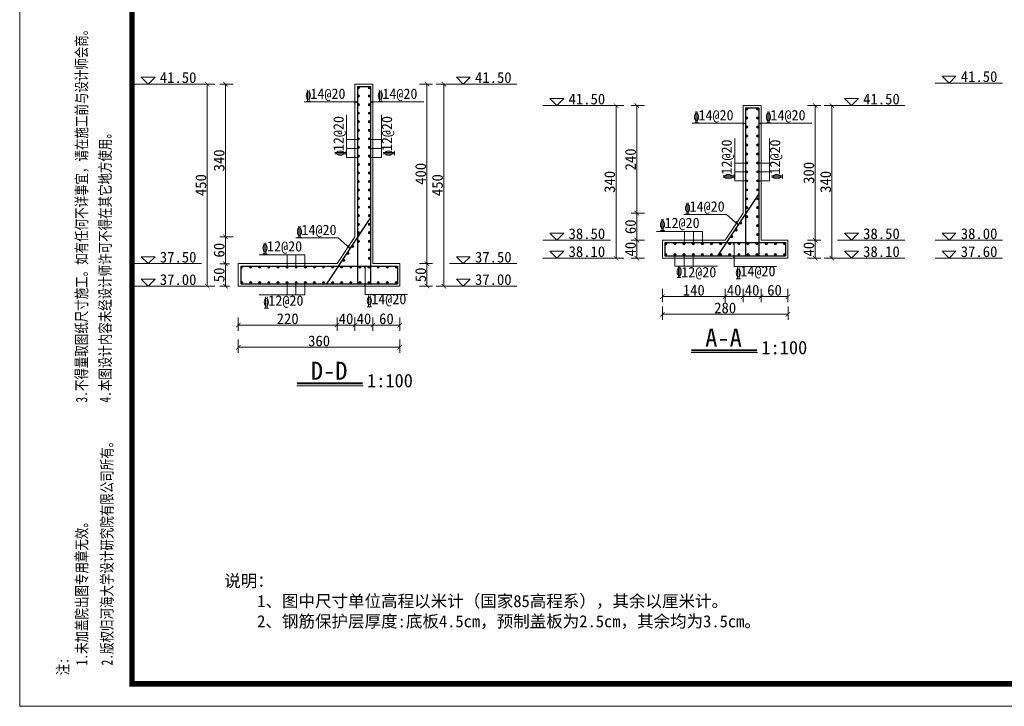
# Model space of a CAD drawing. Extents: x -13074 to 1448651, y 3648755 to 8081248.
# Tile 116 of 173: x 561680 to 561899, y 3858485 to 3858638. Entities that reach past the tile are written whole.
import ezdxf

# ---------------------------------------------------------------- set-up
doc = ezdxf.new("R2010")
doc.units = 0
doc.header["$PDMODE"] = 32
doc.header["$PDSIZE"] = 0.2
doc.layers.get('0').update_dxf_attribs({"linetype": 'CONTINUOUS'})
doc.layers.get('Defpoints').update_dxf_attribs({"linetype": 'CONTINUOUS'})
for name, color, linetype, lineweight in [('0.09标注线', 3, 'CONTINUOUS', 9), ('0.13填充', 8, 'CONTINUOUS', 9), ('0.30粗线', 7, 'CONTINUOUS', 30), ('0.30红', 1, 'CONTINUOUS', 30), ('SHEET', 1, 'CONTINUOUS', 15), ('文字', 7, 'CONTINUOUS', 15), ('新建路', 7, 'CONTINUOUS', 40)]:
    doc.layers.add(name, color=color, linetype=linetype, lineweight=lineweight)
doc.layers.add('DIM', color=3, linetype='CONTINUOUS')
doc.styles.add('-仿宋_GB2312', font='FangSong_GB2312.ttf')
doc.styles.add('CHX-1', font='tssdeng.shx', dxfattribs={"width": 0.7, "height": 300, "bigfont": 'atssdchn.shx'})
doc.styles.add('FHZ', font='FangSong_GB2312.ttf', dxfattribs={"width": 0.707, "height": 300})
doc.dimstyles.new('zzzz STANDARD', dxfattribs={"dimtxt": 2.3, "dimasz": 1, "dimexe": 1.25, "dimexo": 1.5, "dimgap": 0.2, "dimtad": 1, "dimdec": 0, "dimlfac": 10, "dimzin": 0, "dimdsep": 46, "dimtxsty": '-仿宋_GB2312', "dimblk": 'ARCHTICK', "dimcen": 0.09, "dimadec": 0, "dimazin": 0, "dimtfac": 1, "dimtdec": 0, "dimtix": 1, "dimtmove": 2, "dimatfit": 3, "dimfxl": 1.7, "dimfxlon": 1, "dimtolj": 1, "dimtzin": 0, "dimlwd": 9, "dimlwe": 9, "dimarcsym": 0})

# ---------------------------------------------------------------- blocks, each defined once
blk = doc.blocks.new('_ARCHTICK')
at = {"color": 0, "linetype": 'ByBlock', "const_width": 0.15}
blk.add_lwpolyline([(-0.5, -0.5), (0.5, 0.5)], dxfattribs=at)
blk = doc.blocks.new('*D2644')
at = {"layer": 'Defpoints', "color": 0, "linetype": 'Continuous', "lineweight": 13}
for p in [(561844.96, 3858619.3), (561850.96, 3858585.3), (561860.75, 3858585.3)]:
    blk.add_point(p, dxfattribs=at)
at = {"layer": '新建路', "color": 0, "linetype": 'Continuous', "lineweight": 9}
for p, q in [((561859.05, 3858619.3), (561862, 3858619.3)), ((561860.75, 3858619.3), (561860.75, 3858585.3)), ((561859.05, 3858585.3), (561862, 3858585.3))]:
    blk.add_line(p, q, dxfattribs=at)
for p, rotation in [((561860.75, 3858619.3), 90), ((561860.75, 3858585.3), 270)]:
    blk.add_blockref('_ARCHTICK', p, dxfattribs=dict(at, rotation=rotation))
at = {"layer": '新建路', "color": 0, "linetype": 'Continuous', "lineweight": 13, "insert": (561859.35, 3858602.3), "char_height": 2.4, "attachment_point": 5, "rotation": 90, "style": '-仿宋_GB2312'}
blk.add_mtext('\\A1;340', dxfattribs=at)
blk = doc.blocks.new('*D2648')
at = {"layer": 'Defpoints', "color": 0, "linetype": 'Continuous', "lineweight": 13}
for p in [(561844.96, 3858619.3), (561812.64, 3858585.3), (561822.96, 3858585.3)]:
    blk.add_point(p, dxfattribs=at)
at = {"layer": '新建路', "color": 0, "linetype": 'Continuous', "lineweight": 9}
for p, q in [((561814.34, 3858619.3), (561811.39, 3858619.3)), ((561812.64, 3858619.3), (561812.64, 3858585.3)), ((561814.34, 3858585.3), (561811.39, 3858585.3))]:
    blk.add_line(p, q, dxfattribs=at)
for p, rotation in [((561812.64, 3858619.3), 90), ((561812.64, 3858585.3), 270)]:
    blk.add_blockref('_ARCHTICK', p, dxfattribs=dict(at, rotation=rotation))
at = {"layer": '新建路', "color": 0, "linetype": 'Continuous', "lineweight": 13, "insert": (561811.24, 3858602.3), "char_height": 2.4, "attachment_point": 5, "rotation": 90, "style": '-仿宋_GB2312'}
blk.add_mtext('\\A1;340', dxfattribs=at)
blk = doc.blocks.new('*D2653')
at = {"layer": 'Defpoints', "color": 0, "linetype": 'Continuous', "lineweight": 13}
for p in [(561822.96, 3858585.3), (561850.96, 3858585.3), (561822.96, 3858572.81)]:
    blk.add_point(p, dxfattribs=at)
at = {"layer": '新建路', "color": 0, "linetype": 'Continuous', "lineweight": 9}
for p, q in [((561822.96, 3858574.51), (561822.96, 3858571.56)), ((561850.96, 3858574.51), (561850.96, 3858571.56)), ((561850.96, 3858572.81), (561822.96, 3858572.81))]:
    blk.add_line(p, q, dxfattribs=at)
at = {"layer": '新建路', "color": 0, "linetype": 'Continuous', "lineweight": 9, "rotation": 180}
blk.add_blockref('_ARCHTICK', (561822.96, 3858572.81), dxfattribs=at)
at = {"layer": '新建路', "color": 0, "linetype": 'Continuous', "lineweight": 9}
blk.add_blockref('_ARCHTICK', (561850.96, 3858572.81), dxfattribs=at)
at = {"layer": '新建路', "color": 0, "linetype": 'Continuous', "lineweight": 13, "insert": (561836.96, 3858574.21), "char_height": 2.4, "attachment_point": 5, "style": '-仿宋_GB2312'}
blk.add_mtext('\\A1;280', dxfattribs=at)
blk = doc.blocks.new('*D2670')
at = {"layer": 'Defpoints', "color": 0, "linetype": 'Continuous', "lineweight": 13}
for p in [(561758.47, 3858624.08), (561764.47, 3858579.08), (561774.26, 3858579.08)]:
    blk.add_point(p, dxfattribs=at)
at = {"layer": '新建路', "color": 0, "linetype": 'Continuous', "lineweight": 9}
for p, q in [((561772.56, 3858624.08), (561775.51, 3858624.08)), ((561774.26, 3858624.08), (561774.26, 3858579.08)), ((561772.56, 3858579.08), (561775.51, 3858579.08))]:
    blk.add_line(p, q, dxfattribs=at)
for p, rotation in [((561774.26, 3858624.08), 90), ((561774.26, 3858579.08), 270)]:
    blk.add_blockref('_ARCHTICK', p, dxfattribs=dict(at, rotation=rotation))
at = {"layer": '新建路', "color": 0, "linetype": 'Continuous', "lineweight": 13, "insert": (561772.86, 3858601.58), "char_height": 2.4, "attachment_point": 5, "rotation": 90, "style": '-仿宋_GB2312'}
blk.add_mtext('\\A1;450', dxfattribs=at)
blk = doc.blocks.new('*D2675')
at = {"layer": 'Defpoints', "color": 0, "linetype": 'Continuous', "lineweight": 13}
for p in [(561728.47, 3858579.08), (561764.47, 3858579.39), (561728.47, 3858565.46)]:
    blk.add_point(p, dxfattribs=at)
at = {"layer": '新建路', "color": 0, "linetype": 'Continuous', "lineweight": 9}
for p, q in [((561728.47, 3858567.16), (561728.47, 3858564.21)), ((561764.47, 3858565.46), (561728.47, 3858565.46)), ((561764.47, 3858567.16), (561764.47, 3858564.21))]:
    blk.add_line(p, q, dxfattribs=at)
at = {"layer": '新建路', "color": 0, "linetype": 'Continuous', "lineweight": 9, "rotation": 180}
blk.add_blockref('_ARCHTICK', (561728.47, 3858565.46), dxfattribs=at)
at = {"layer": '新建路', "color": 0, "linetype": 'Continuous', "lineweight": 9}
blk.add_blockref('_ARCHTICK', (561764.47, 3858565.46), dxfattribs=at)
at = {"layer": '新建路', "color": 0, "linetype": 'Continuous', "lineweight": 13, "insert": (561746.47, 3858566.86), "char_height": 2.4, "attachment_point": 5, "style": '-仿宋_GB2312'}
blk.add_mtext('\\A1;360', dxfattribs=at)
blk = doc.blocks.new('*D3049')
at = {"layer": 'Defpoints', "color": 0, "linetype": 'Continuous', "lineweight": 13}
for p in [(561725.6, 3858584.08), (561728.47, 3858584.08), (561728.47, 3858579.08)]:
    blk.add_point(p, dxfattribs=at)
at = {"layer": '新建路', "color": 0, "linetype": 'Continuous', "lineweight": 9}
for p, q in [((561726.47, 3858584.08), (561724.35, 3858584.08)), ((561725.6, 3858579.08), (561725.6, 3858584.08)), ((561726.47, 3858579.08), (561724.35, 3858579.08))]:
    blk.add_line(p, q, dxfattribs=at)
for p, rotation in [((561725.6, 3858584.08), 90), ((561725.6, 3858579.08), 270)]:
    blk.add_blockref('_ARCHTICK', p, dxfattribs=dict(at, rotation=rotation))
at = {"layer": '新建路', "color": 0, "linetype": 'Continuous', "lineweight": 13, "insert": (561724.2, 3858581.58), "char_height": 2.4, "attachment_point": 5, "rotation": 90, "style": '-仿宋_GB2312'}
blk.add_mtext('\\A1;50', dxfattribs=at)
blk = doc.blocks.new('*D3050')
at = {"layer": 'Defpoints', "color": 0, "linetype": 'Continuous', "lineweight": 13}
for p in [(561725.6, 3858590.08), (561754.47, 3858590.08), (561728.47, 3858584.08)]:
    blk.add_point(p, dxfattribs=at)
at = {"layer": '新建路', "color": 0, "linetype": 'Continuous', "lineweight": 9}
for p, q in [((561727.3, 3858590.08), (561724.35, 3858590.08)), ((561725.6, 3858584.08), (561725.6, 3858590.08)), ((561726.47, 3858584.08), (561724.35, 3858584.08))]:
    blk.add_line(p, q, dxfattribs=at)
for p, rotation in [((561725.6, 3858590.08), 90), ((561725.6, 3858584.08), 270)]:
    blk.add_blockref('_ARCHTICK', p, dxfattribs=dict(at, rotation=rotation))
at = {"layer": '新建路', "color": 0, "linetype": 'Continuous', "lineweight": 13, "insert": (561724.2, 3858587.08), "char_height": 2.4, "attachment_point": 5, "rotation": 90, "style": '-仿宋_GB2312'}
blk.add_mtext('\\A1;60', dxfattribs=at)
blk = doc.blocks.new('*D3052')
at = {"layer": 'Defpoints', "color": 0, "linetype": 'Continuous', "lineweight": 13}
for p in [(561754.47, 3858624.08), (561721.55, 3858579.08), (561728.47, 3858579.08)]:
    blk.add_point(p, dxfattribs=at)
at = {"layer": '新建路', "color": 0, "linetype": 'Continuous', "lineweight": 9}
for p, q in [((561723.25, 3858624.08), (561720.3, 3858624.08)), ((561721.55, 3858624.08), (561721.55, 3858579.08)), ((561723.25, 3858579.08), (561720.3, 3858579.08))]:
    blk.add_line(p, q, dxfattribs=at)
for p, rotation in [((561721.55, 3858624.08), 90), ((561721.55, 3858579.08), 270)]:
    blk.add_blockref('_ARCHTICK', p, dxfattribs=dict(at, rotation=rotation))
at = {"layer": '新建路', "color": 0, "linetype": 'Continuous', "lineweight": 13, "insert": (561720.15, 3858601.58), "char_height": 2.4, "attachment_point": 5, "rotation": 90, "style": '-仿宋_GB2312'}
blk.add_mtext('\\A1;450', dxfattribs=at)

msp = doc.modelspace()

# ---------------------------------------------------------------- hatches: boundary and pattern name
at = {"layer": '0.13填充', "ltscale": 0.005}
for points in [[(561755.497, 3858623.31, -1), (561754.997, 3858623.31, -1)], [(561757.442, 3858623.31, 1), (561757.942, 3858623.31, 1)], [(561755.497, 3858621.407, -1), (561754.997, 3858621.407, -1)], [(561757.442, 3858621.407, 1), (561757.942, 3858621.407, 1)], [(561755.497, 3858619.504, -1), (561754.997, 3858619.504, -1)], [(561755.497, 3858617.602, -1), (561754.997, 3858617.602, -1)], [(561757.442, 3858619.504, 1), (561757.942, 3858619.504, 1)], [(561757.442, 3858617.602, 1), (561757.942, 3858617.602, 1)], [(561841.984, 3858618.532, -1), (561841.484, 3858618.532, -1)], [(561843.929, 3858618.532, 1), (561844.429, 3858618.532, 1)], [(561755.497, 3858615.699, -1), (561754.997, 3858615.699, -1)], [(561757.442, 3858615.699, 1), (561757.942, 3858615.699, 1)], [(561841.984, 3858616.532, -1), (561841.484, 3858616.532, -1)], [(561843.929, 3858616.532, 1), (561844.429, 3858616.532, 1)], [(561755.497, 3858613.796, -1), (561754.997, 3858613.796, -1)], [(561757.442, 3858613.796, 1), (561757.942, 3858613.796, 1)], [(561841.984, 3858614.531, -1), (561841.484, 3858614.531, -1)], [(561843.929, 3858614.531, 1), (561844.429, 3858614.531, 1)], [(561755.497, 3858611.893, -1), (561754.997, 3858611.893, -1)], [(561757.442, 3858611.893, 1), (561757.942, 3858611.893, 1)], [(561841.984, 3858612.531, -1), (561841.484, 3858612.531, -1)], [(561843.929, 3858612.531, 1), (561844.429, 3858612.531, 1)], [(561755.497, 3858609.99, -1), (561754.997, 3858609.99, -1)], [(561757.442, 3858609.99, 1), (561757.942, 3858609.99, 1)], [(561841.984, 3858610.531, -1), (561841.484, 3858610.531, -1)], [(561843.929, 3858610.531, 1), (561844.429, 3858610.531, 1)], [(561755.497, 3858608.087, -1), (561754.997, 3858608.087, -1)], [(561757.442, 3858608.087, 1), (561757.942, 3858608.087, 1)], [(561841.984, 3858608.531, -1), (561841.484, 3858608.531, -1)], [(561841.984, 3858606.531, -1), (561841.484, 3858606.531, -1)], [(561843.929, 3858608.531, 1), (561844.429, 3858608.531, 1)], [(561843.929, 3858606.531, 1), (561844.429, 3858606.531, 1)], [(561755.497, 3858606.184, -1), (561754.997, 3858606.184, -1)], [(561755.497, 3858604.281, -1), (561754.997, 3858604.281, -1)], [(561757.442, 3858606.184, 1), (561757.942, 3858606.184, 1)], [(561757.442, 3858604.281, 1), (561757.942, 3858604.281, 1)], [(561841.984, 3858604.531, -1), (561841.484, 3858604.531, -1)], [(561843.929, 3858604.531, 1), (561844.429, 3858604.531, 1)], [(561755.497, 3858602.378, -1), (561754.997, 3858602.378, -1)], [(561757.442, 3858602.378, 1), (561757.942, 3858602.378, 1)], [(561841.984, 3858602.53, -1), (561841.484, 3858602.53, -1)], [(561843.929, 3858602.53, 1), (561844.429, 3858602.53, 1)], [(561755.497, 3858600.475, -1), (561754.997, 3858600.475, -1)], [(561757.442, 3858600.475, 1), (561757.942, 3858600.475, 1)], [(561841.984, 3858600.53, -1), (561841.484, 3858600.53, -1)], [(561843.929, 3858600.53, 1), (561844.429, 3858600.53, 1)], [(561755.497, 3858598.573, -1), (561754.997, 3858598.573, -1)], [(561757.442, 3858598.573, 1), (561757.942, 3858598.573, 1)], [(561841.984, 3858598.53, -1), (561841.484, 3858598.53, -1)], [(561843.929, 3858598.53, 1), (561844.429, 3858598.53, 1)], [(561755.497, 3858596.67, -1), (561754.997, 3858596.67, -1)], [(561757.442, 3858596.67, 1), (561757.942, 3858596.67, 1)], [(561841.984, 3858596.53, -1), (561841.484, 3858596.53, -1)], [(561843.929, 3858596.53, 1), (561844.429, 3858596.53, 1)], [(561755.497, 3858594.767, -1), (561754.997, 3858594.767, -1)], [(561757.442, 3858594.767, 1), (561757.942, 3858594.767, 1)], [(561841.984, 3858594.53, -1), (561841.484, 3858594.53, -1)], [(561843.929, 3858594.53, 1), (561844.429, 3858594.53, 1)], [(561755.497, 3858592.864, -1), (561754.997, 3858592.864, -1)], [(561757.442, 3858592.864, 1), (561757.942, 3858592.864, 1)], [(561839.641, 3858591.602, -1), (561839.141, 3858591.602, -1)], [(561840.694, 3858593.121, -1), (561840.194, 3858593.121, -1)], [(561843.929, 3858592.53, 1), (561844.429, 3858592.53, 1)], [(561755.497, 3858590.961, -1), (561754.997, 3858590.961, -1)], [(561755.497, 3858589.058, -1), (561754.997, 3858589.058, -1)], [(561757.442, 3858590.961, 1), (561757.942, 3858590.961, 1)], [(561757.442, 3858589.058, 1), (561757.942, 3858589.058, 1)], [(561838.669, 3858590.067, -1), (561838.169, 3858590.067, -1)], [(561843.929, 3858590.529, 1), (561844.429, 3858590.529, 1)], [(561754.207, 3858587.9, -1), (561753.707, 3858587.9, -1)], [(561757.442, 3858587.155, 1), (561757.942, 3858587.155, 1)], [(561823.984, 3858588.529, -1), (561823.484, 3858588.529, -1)], [(561826.018, 3858588.529, -1), (561825.518, 3858588.529, -1)], [(561828.053, 3858588.529, -1), (561827.553, 3858588.529, -1)], [(561830.087, 3858588.529, -1), (561829.587, 3858588.529, -1)], [(561832.121, 3858588.529, -1), (561831.621, 3858588.529, -1)], [(561834.155, 3858588.529, -1), (561833.655, 3858588.529, -1)], [(561836.189, 3858588.529, -1), (561835.689, 3858588.529, -1)], [(561838.224, 3858588.529, -1), (561837.724, 3858588.529, -1)], [(561840.258, 3858588.529, -1), (561839.758, 3858588.529, -1)], [(561842.292, 3858588.529, -1), (561841.792, 3858588.529, -1)], [(561844.326, 3858588.529, -1), (561843.826, 3858588.529, -1)], [(561846.36, 3858588.529, -1), (561845.86, 3858588.529, -1)], [(561848.395, 3858588.529, -1), (561847.895, 3858588.529, -1)], [(561849.929, 3858588.529, 1), (561850.429, 3858588.529, 1)], [(561752.183, 3858584.845, -1), (561751.683, 3858584.845, -1)], [(561753.154, 3858586.38, -1), (561752.654, 3858586.38, -1)], [(561757.442, 3858585.252, 1), (561757.942, 3858585.252, 1)], [(561757.442, 3858585.252, 1), (561757.942, 3858585.252, 1)], [(561823.984, 3858586.079, 1), (561823.484, 3858586.079, 1)], [(561826.018, 3858586.079, 1), (561825.518, 3858586.079, 1)], [(561828.053, 3858586.079, 1), (561827.553, 3858586.079, 1)], [(561830.087, 3858586.079, 1), (561829.587, 3858586.079, 1)], [(561832.121, 3858586.079, 1), (561831.621, 3858586.079, 1)], [(561834.155, 3858586.079, 1), (561833.655, 3858586.079, 1)], [(561836.189, 3858586.079, 1), (561835.689, 3858586.079, 1)], [(561838.224, 3858586.079, 1), (561837.724, 3858586.079, 1)], [(561840.258, 3858586.079, 1), (561839.758, 3858586.079, 1)], [(561842.292, 3858586.079, 1), (561841.792, 3858586.079, 1)], [(561844.326, 3858586.079, 1), (561843.826, 3858586.079, 1)], [(561846.36, 3858586.079, 1), (561845.86, 3858586.079, 1)], [(561848.395, 3858586.079, 1), (561847.895, 3858586.079, 1)], [(561849.929, 3858586.079, -1), (561850.429, 3858586.079, -1)], [(561729.498, 3858583.308, -1), (561728.998, 3858583.308, -1)], [(561731.468, 3858583.308, -1), (561730.968, 3858583.308, -1)], [(561733.498, 3858583.308, -1), (561732.998, 3858583.308, -1)], [(561735.527, 3858583.308, -1), (561735.027, 3858583.308, -1)], [(561737.557, 3858583.308, -1), (561737.057, 3858583.308, -1)], [(561739.587, 3858583.308, -1), (561739.087, 3858583.308, -1)], [(561741.616, 3858583.308, -1), (561741.116, 3858583.308, -1)], [(561743.646, 3858583.308, -1), (561743.146, 3858583.308, -1)], [(561745.675, 3858583.308, -1), (561745.175, 3858583.308, -1)], [(561747.705, 3858583.308, -1), (561747.205, 3858583.308, -1)], [(561749.735, 3858583.308, -1), (561749.235, 3858583.308, -1)], [(561751.764, 3858583.308, -1), (561751.264, 3858583.308, -1)], [(561753.794, 3858583.308, -1), (561753.294, 3858583.308, -1)], [(561755.824, 3858583.308, -1), (561755.324, 3858583.308, -1)], [(561757.853, 3858583.308, -1), (561757.353, 3858583.308, -1)], [(561759.883, 3858583.308, -1), (561759.383, 3858583.308, -1)], [(561761.913, 3858583.308, -1), (561761.413, 3858583.308, -1)], [(561763.442, 3858583.308, 1), (561763.942, 3858583.308, 1)], [(561729.498, 3858579.858, 1), (561728.998, 3858579.858, 1)], [(561731.468, 3858579.858, 1), (561730.968, 3858579.858, 1)], [(561733.498, 3858579.858, 1), (561732.998, 3858579.858, 1)], [(561735.527, 3858579.858, 1), (561735.027, 3858579.858, 1)], [(561737.557, 3858579.858, 1), (561737.057, 3858579.858, 1)], [(561739.587, 3858579.858, 1), (561739.087, 3858579.858, 1)], [(561741.616, 3858579.858, 1), (561741.116, 3858579.858, 1)], [(561743.646, 3858579.858, 1), (561743.146, 3858579.858, 1)], [(561745.675, 3858579.858, 1), (561745.175, 3858579.858, 1)], [(561747.705, 3858579.858, 1), (561747.205, 3858579.858, 1)], [(561749.735, 3858579.858, 1), (561749.235, 3858579.858, 1)], [(561751.764, 3858579.858, 1), (561751.264, 3858579.858, 1)], [(561753.794, 3858579.858, 1), (561753.294, 3858579.858, 1)], [(561755.824, 3858579.858, 1), (561755.324, 3858579.858, 1)], [(561757.853, 3858579.858, 1), (561757.353, 3858579.858, 1)], [(561759.883, 3858579.858, 1), (561759.383, 3858579.858, 1)], [(561761.913, 3858579.858, 1), (561761.413, 3858579.858, 1)], [(561763.442, 3858579.858, -1), (561763.942, 3858579.858, -1)]]:
    msp.add_hatch(color=4, dxfattribs=at).paths.add_polyline_path(points)

# ---------------------------------------------------------------- linework, layer by layer
at = {"layer": '0.09标注线'}
for p, q in [((561706.833, 3858625.621), (561708.371, 3858624.083)), ((561706.833, 3858625.621), (561709.91, 3858625.621)), ((561708.371, 3858624.083), (561709.91, 3858625.621)), ((561777.071, 3858625.621), (561778.61, 3858624.083)), ((561777.071, 3858625.621), (561780.148, 3858625.621)), ((561778.61, 3858624.083), (561780.148, 3858625.621)), ((561885.314, 3858625.843), (561886.853, 3858624.304)), ((561885.314, 3858625.843), (561888.392, 3858625.843)), ((561886.853, 3858624.304), (561888.392, 3858625.843)), ((561797.918, 3858620.843), (561799.457, 3858619.304)), ((561797.918, 3858620.843), (561800.995, 3858620.843)), ((561799.457, 3858619.304), (561800.995, 3858620.843)), ((561863.558, 3858620.843), (561865.096, 3858619.304)), ((561863.558, 3858620.843), (561866.635, 3858620.843)), ((561865.096, 3858619.304), (561866.635, 3858620.843)), ((561797.918, 3858590.843), (561799.457, 3858589.304)), ((561797.918, 3858590.843), (561800.995, 3858590.843)), ((561799.457, 3858589.304), (561800.995, 3858590.843)), ((561863.558, 3858590.843), (561865.096, 3858589.304)), ((561863.558, 3858590.843), (561866.635, 3858590.843)), ((561865.096, 3858589.304), (561866.635, 3858590.843)), ((561885.314, 3858590.843), (561886.853, 3858589.304)), ((561885.314, 3858590.843), (561888.392, 3858590.843)), ((561886.853, 3858589.304), (561888.392, 3858590.843)), ((561706.833, 3858585.621), (561708.371, 3858584.083)), ((561706.833, 3858585.621), (561709.91, 3858585.621)), ((561708.371, 3858584.083), (561709.91, 3858585.621)), ((561777.071, 3858585.621), (561778.61, 3858584.083)), ((561777.071, 3858585.621), (561780.148, 3858585.621)), ((561778.61, 3858584.083), (561780.148, 3858585.621)), ((561797.918, 3858586.843), (561799.457, 3858585.304)), ((561797.918, 3858586.843), (561800.995, 3858586.843)), ((561799.457, 3858585.304), (561800.995, 3858586.843)), ((561863.558, 3858586.843), (561865.096, 3858585.304)), ((561863.558, 3858586.843), (561866.635, 3858586.843)), ((561865.096, 3858585.304), (561866.635, 3858586.843)), ((561885.314, 3858586.843), (561886.853, 3858585.304)), ((561885.314, 3858586.843), (561888.392, 3858586.843)), ((561886.853, 3858585.304), (561888.392, 3858586.843)), ((561706.833, 3858580.621), (561708.371, 3858579.083)), ((561706.833, 3858580.621), (561709.91, 3858580.621)), ((561708.371, 3858579.083), (561709.91, 3858580.621)), ((561777.071, 3858580.621), (561778.61, 3858579.083)), ((561777.071, 3858580.621), (561780.148, 3858580.621)), ((561778.61, 3858579.083), (561780.148, 3858580.621))]:
    msp.add_line(p, q, dxfattribs=at)
at = {"layer": '0.09标注线', "color": 3}
for p, q in [((561743.131, 3858620.136), (561754.995, 3858620.136)), ((561754.995, 3858620.136), (561754.554, 3858619.924)), ((561769.809, 3858620.136), (561757.945, 3858620.136)), ((561757.945, 3858620.136), (561758.386, 3858619.924)), ((561752.593, 3858607.754), (561752.593, 3858617.213)), ((561760.347, 3858607.754), (561760.347, 3858617.213)), ((561829.618, 3858615.357), (561841.482, 3858615.357)), ((561841.482, 3858615.357), (561841.04, 3858615.145)), ((561856.295, 3858615.357), (561844.432, 3858615.357)), ((561844.432, 3858615.357), (561844.873, 3858615.145)), ((561752.593, 3858611.722), (561755.247, 3858611.722)), ((561760.347, 3858611.722), (561757.692, 3858611.722)), ((561839.079, 3858602.53), (561839.079, 3858611.99)), ((561846.834, 3858602.53), (561846.834, 3858611.99)), ((561752.593, 3858609.738), (561755.247, 3858609.738)), ((561760.347, 3858609.738), (561757.692, 3858609.738)), ((561752.593, 3858607.754), (561755.247, 3858607.754)), ((561760.347, 3858607.754), (561757.692, 3858607.754)), ((561839.079, 3858606.498), (561841.734, 3858606.498)), ((561839.079, 3858604.514), (561841.734, 3858604.514)), ((561846.834, 3858606.498), (561844.179, 3858606.498)), ((561846.834, 3858604.514), (561844.179, 3858604.514)), ((561839.079, 3858602.53), (561841.734, 3858602.53)), ((561846.834, 3858602.53), (561844.179, 3858602.53)), ((561837.229, 3858595.041, 2.88), (561827.77, 3858595.041, 2.88)), ((561837.229, 3858595.041, 2.88), (561839.836, 3858592.722)), ((561750.743, 3858589.82, 2.88), (561741.283, 3858589.82, 2.88)), ((561750.743, 3858589.82, 2.88), (561753.35, 3858587.501)), ((561821.687, 3858591.236, 0.296), (561831.871, 3858591.236, 0.296)), ((561827.903, 3858588.529, 0.296), (561827.903, 3858591.236, 0.296)), ((561829.887, 3858588.529, 0.296), (561829.887, 3858591.236, 0.296)), ((561831.871, 3858588.529, 0.296), (561831.871, 3858591.236, 0.296)), ((561838.955, 3858588.779), (561838.743, 3858588.338)), ((561838.955, 3858583.425), (561838.955, 3858588.779)), ((561733.121, 3858586.015, 0.296), (561743.305, 3858586.015, 0.296)), ((561739.337, 3858583.308, 0.296), (561739.337, 3858586.015, 0.296)), ((561741.321, 3858583.308, 0.296), (561741.321, 3858586.015, 0.296)), ((561743.305, 3858583.308, 0.296), (561743.305, 3858586.015, 0.296)), ((561825.768, 3858583.503, 0.296), (561825.768, 3858586.157, 0.296)), ((561827.807, 3858583.503, 0.296), (561827.807, 3858586.157, 0.296)), ((561829.833, 3858583.503, 0.296), (561829.833, 3858586.157, 0.296)), ((561838.955, 3858585.829), (561838.743, 3858585.388)), ((561756.703, 3858583.558), (561756.491, 3858583.117)), ((561756.703, 3858577.203), (561756.703, 3858583.558)), ((561825.768, 3858583.503, 0.296), (561835.228, 3858583.503, 0.296)), ((561838.955, 3858583.425), (561848.414, 3858583.425)), ((561739.337, 3858579.858, 0.296), (561739.337, 3858577.151, 0.296)), ((561741.321, 3858579.858, 0.296), (561741.321, 3858577.151, 0.296)), ((561743.305, 3858579.858, 0.296), (561743.305, 3858577.151, 0.296)), ((561756.703, 3858579.608), (561756.491, 3858579.167)), ((561733.121, 3858577.151, 0.296), (561743.305, 3858577.151, 0.296)), ((561756.703, 3858577.203), (561766.163, 3858577.203))]:
    msp.add_line(p, q, dxfattribs=at)
at = {"layer": '0.13填充', "ltscale": 0.005}
for p, q in [((561839.836, 3858592.722), (561839.424, 3858593.452)), ((561753.35, 3858587.501), (561752.938, 3858588.231)), ((561829.414, 3858564.314), (561844.145, 3858564.314)), ((561741.533, 3858556.9), (561756.264, 3858556.9))]:
    msp.add_line(p, q, dxfattribs=at)
at = {"layer": '0.13填充', "lineweight": 40, "ltscale": 0.005}
for p, q in [((561829.47, 3858564.844), (561844.011, 3858564.844)), ((561741.589, 3858557.493), (561756.129, 3858557.493))]:
    msp.add_line(p, q, dxfattribs=at)
at = {"layer": '0.13填充', "color": 4, "ltscale": 0.005}
for centre in [(561755.247, 3858623.31), (561757.692, 3858623.31), (561755.247, 3858621.407), (561757.692, 3858621.407), (561755.247, 3858619.504), (561755.247, 3858617.602), (561757.692, 3858619.504), (561757.692, 3858617.602), (561841.734, 3858618.532), (561844.179, 3858618.532), (561755.247, 3858615.699), (561757.692, 3858615.699), (561841.734, 3858616.532), (561844.179, 3858616.532), (561755.247, 3858613.796), (561757.692, 3858613.796), (561841.734, 3858614.531), (561844.179, 3858614.531), (561755.247, 3858611.893), (561757.692, 3858611.893), (561841.734, 3858612.531), (561844.179, 3858612.531), (561755.247, 3858609.99), (561757.692, 3858609.99), (561841.734, 3858610.531), (561844.179, 3858610.531), (561755.247, 3858608.087), (561757.692, 3858608.087), (561841.734, 3858608.531), (561841.734, 3858606.531), (561844.179, 3858608.531), (561844.179, 3858606.531), (561755.247, 3858606.184), (561755.247, 3858604.281), (561757.692, 3858606.184), (561757.692, 3858604.281), (561841.734, 3858604.531), (561844.179, 3858604.531), (561755.247, 3858602.378), (561757.692, 3858602.378), (561841.734, 3858602.53), (561844.179, 3858602.53), (561755.247, 3858600.475), (561757.692, 3858600.475), (561841.734, 3858600.53), (561844.179, 3858600.53), (561755.247, 3858598.573), (561757.692, 3858598.573), (561841.734, 3858598.53), (561844.179, 3858598.53), (561755.247, 3858596.67), (561757.692, 3858596.67), (561841.734, 3858596.53), (561844.179, 3858596.53), (561755.247, 3858594.767), (561757.692, 3858594.767), (561841.734, 3858594.53), (561844.179, 3858594.53), (561755.247, 3858592.864), (561757.692, 3858592.864), (561839.391, 3858591.602), (561840.444, 3858593.121), (561844.179, 3858592.53), (561755.247, 3858590.961), (561755.247, 3858589.058), (561757.692, 3858590.961), (561757.692, 3858589.058), (561838.419, 3858590.067), (561844.179, 3858590.529), (561753.957, 3858587.9), (561757.692, 3858587.155), (561823.734, 3858588.529, 0.296), (561825.768, 3858588.529, 0.296), (561827.803, 3858588.529, 0.296), (561829.837, 3858588.529, 0.296), (561831.871, 3858588.529, 0.296), (561833.905, 3858588.529, 0.296), (561835.939, 3858588.529, 0.296), (561837.974, 3858588.529, 0.296), (561840.008, 3858588.529, 0.296), (561842.042, 3858588.529, 0.296), (561844.076, 3858588.529, 0.296), (561846.11, 3858588.529, 0.296), (561848.145, 3858588.529, 0.296), (561850.179, 3858588.529, 0.296), (561751.933, 3858584.845), (561752.904, 3858586.38), (561757.692, 3858585.252), (561757.692, 3858585.252), (561823.734, 3858586.079, 0.296), (561825.768, 3858586.079, 0.296), (561827.803, 3858586.079, 0.296), (561829.837, 3858586.079, 0.296), (561831.871, 3858586.079, 0.296), (561833.905, 3858586.079, 0.296), (561835.939, 3858586.079, 0.296), (561837.974, 3858586.079, 0.296), (561840.008, 3858586.079, 0.296), (561842.042, 3858586.079, 0.296), (561844.076, 3858586.079, 0.296), (561846.11, 3858586.079, 0.296), (561848.145, 3858586.079, 0.296), (561850.179, 3858586.079, 0.296), (561729.248, 3858583.308, 0.296), (561731.218, 3858583.308, 0.296), (561733.248, 3858583.308, 0.296), (561735.277, 3858583.308, 0.296), (561737.307, 3858583.308, 0.296), (561739.337, 3858583.308, 0.296), (561741.366, 3858583.308, 0.296), (561743.396, 3858583.308, 0.296), (561745.425, 3858583.308, 0.296), (561747.455, 3858583.308, 0.296), (561749.485, 3858583.308, 0.296), (561751.514, 3858583.308, 0.296), (561753.544, 3858583.308, 0.296), (561755.574, 3858583.308, 0.296), (561757.603, 3858583.308, 0.296), (561759.633, 3858583.308, 0.296), (561761.663, 3858583.308, 0.296), (561763.692, 3858583.308, 0.296), (561729.248, 3858579.858, 0.296), (561731.218, 3858579.858, 0.296), (561733.248, 3858579.858, 0.296), (561735.277, 3858579.858, 0.296), (561737.307, 3858579.858, 0.296), (561739.337, 3858579.858, 0.296), (561741.366, 3858579.858, 0.296), (561743.396, 3858579.858, 0.296), (561745.425, 3858579.858, 0.296), (561747.455, 3858579.858, 0.296), (561749.485, 3858579.858, 0.296), (561751.514, 3858579.858, 0.296), (561753.544, 3858579.858, 0.296), (561755.574, 3858579.858, 0.296), (561757.603, 3858579.858, 0.296), (561759.633, 3858579.858, 0.296), (561761.663, 3858579.858, 0.296), (561763.692, 3858579.858, 0.296)]:
    msp.add_circle(centre, 0.25, dxfattribs=at)
at = {"layer": '0.30粗线', "lineweight": 13}
for p, q in [((561754.47, 3858624.083), (561758.47, 3858624.083)), ((561754.47, 3858624.083), (561754.47, 3858590.083)), ((561758.47, 3858624.083), (561758.47, 3858584.083)), ((561840.957, 3858619.304), (561844.957, 3858619.304)), ((561840.957, 3858619.304), (561840.957, 3858595.304)), ((561844.957, 3858619.304), (561844.957, 3858589.304)), ((561840.957, 3858595.304), (561836.957, 3858589.304)), ((561754.47, 3858590.083), (561750.47, 3858584.083)), ((561822.957, 3858585.304), (561822.957, 3858589.304)), ((561836.957, 3858589.304), (561822.957, 3858589.304)), ((561844.957, 3858589.304), (561850.957, 3858589.304)), ((561850.957, 3858589.304), (561850.957, 3858585.304)), ((561850.957, 3858585.304), (561822.957, 3858585.304)), ((561728.47, 3858579.083), (561728.47, 3858584.083)), ((561750.47, 3858584.083), (561728.47, 3858584.083)), ((561758.47, 3858584.083), (561764.47, 3858584.083)), ((561764.47, 3858584.083), (561764.47, 3858579.083)), ((561764.47, 3858579.083), (561728.47, 3858579.083))]:
    msp.add_line(p, q, dxfattribs=at)
at = {"layer": '0.30红'}
for p, q in [((561754.995, 3858623.558), (561754.995, 3858579.608)), ((561754.995, 3858623.558), (561757.945, 3858623.558)), ((561757.945, 3858623.558), (561757.945, 3858579.608)), ((561841.482, 3858618.779), (561841.482, 3858585.829)), ((561841.482, 3858618.779), (561844.432, 3858618.779)), ((561844.432, 3858618.779), (561844.432, 3858585.829)), ((561844.432, 3858599.615), (561835.241, 3858585.829)), ((561757.945, 3858594.394), (561748.088, 3858579.608)), ((561823.482, 3858588.779), (561823.482, 3858585.829)), ((561823.482, 3858588.779), (561850.432, 3858588.779)), ((561850.432, 3858588.779), (561850.432, 3858585.829)), ((561823.482, 3858585.829), (561850.432, 3858585.829)), ((561728.995, 3858583.558), (561728.995, 3858579.608)), ((561728.995, 3858583.558), (561763.945, 3858583.558)), ((561763.945, 3858583.558), (561763.945, 3858579.608)), ((561728.995, 3858579.608), (561763.945, 3858579.608))]:
    msp.add_line(p, q, dxfattribs=at)
at = {"layer": 'SHEET', "color": 7}
msp.add_lwpolyline([(562099.752, 3858485.489), (561679.752, 3858485.489), (561679.752, 3858782.489), (562099.752, 3858782.489)], close=True, dxfattribs=at)
at = {"layer": 'SHEET', "color": 7, "const_width": 1.2}
msp.add_lwpolyline([(561704.752, 3858777.489), (562094.752, 3858777.489), (562094.752, 3858490.489), (561704.752, 3858490.489)], close=True, dxfattribs=at)
at = {"layer": '新建路', "color": 3, "linetype": 'Continuous', "lineweight": 13}
for p, q in [((561898.782, 3858624.304), (561883.757, 3858624.304)), ((561720.301, 3858624.083), (561705.276, 3858624.083)), ((561790.539, 3858624.083), (561775.514, 3858624.083)), ((561811.386, 3858619.304), (561796.361, 3858619.304)), ((561877.026, 3858619.304), (561862.001, 3858619.304)), ((561811.386, 3858589.304), (561796.361, 3858589.304)), ((561877.026, 3858589.304), (561862.001, 3858589.304)), ((561898.782, 3858589.304), (561883.757, 3858589.304)), ((561811.386, 3858585.304), (561796.361, 3858585.304)), ((561877.026, 3858585.304), (561862.001, 3858585.304)), ((561898.782, 3858585.304), (561883.757, 3858585.304)), ((561720.301, 3858584.083), (561705.276, 3858584.083)), ((561790.539, 3858584.083), (561775.514, 3858584.083)), ((561720.301, 3858579.083), (561705.276, 3858579.083)), ((561790.539, 3858579.083), (561775.514, 3858579.083))]:
    msp.add_line(p, q, dxfattribs=at)

# ---------------------------------------------------------------- texts
at = {"layer": '0.09标注线', "char_height": 2.4, "width": 12.60969, "attachment_point": 1, "style": '-仿宋_GB2312'}
for s, insert in [('41.50', (561710.973, 3858626.734)), ('41.50', (561781.211, 3858626.734)), ('41.50', (561889.454, 3858626.955)), ('41.50', (561802.058, 3858621.955)), ('41.50', (561867.698, 3858621.955)), ('38.50', (561802.058, 3858591.955)), ('38.50', (561867.698, 3858591.955)), ('38.00', (561889.454, 3858591.955)), ('38.10', (561802.058, 3858587.955)), ('38.10', (561867.698, 3858587.955)), ('37.60', (561889.454, 3858587.955)), ('37.50', (561710.973, 3858586.734)), ('37.50', (561781.211, 3858586.734)), ('37.00', (561710.973, 3858581.734)), ('37.00', (561781.211, 3858581.734))]:
    msp.add_mtext(s, dxfattribs=dict(at, insert=insert))
at = {"layer": '0.09标注线', "color": 3, "char_height": 2.3, "width": 17.07403, "style": '-仿宋_GB2312'}
for s, insert, attachment_point in [('14@20', (561752.347, 3858620.287, -2.88), 9), ('14@20', (561768.385, 3858620.287, -2.88), 9), ('14@20', (561838.833, 3858615.508, -2.88), 9), ('14@20', (561854.872, 3858615.508, -2.88), 9), ('14@20', (561836.848, 3858595.177), 9), ('12@20', (561831.265, 3858591.516, -2.997), 9), ('14@20', (561750.362, 3858589.956), 9), ('12@20', (561742.698, 3858586.294, -2.997), 9), ('12@20', (561834.984, 3858583.351, -2.585), 3), ('14@20', (561848.17, 3858580.767, -2.88), 9), ('12@20', (561742.991, 3858574.221, -2.997), 9), ('14@20', (561765.919, 3858574.546, -2.88), 9)]:
    msp.add_mtext(s, dxfattribs=dict(at, insert=insert, attachment_point=attachment_point))
at = {"layer": '0.09标注线', "color": 3, "char_height": 2.3, "width": 17.07403, "attachment_point": 9, "rotation": 90, "style": '-仿宋_GB2312'}
for insert in [(561752.442, 3858616.969, -2.88), (561763.229, 3858616.969, -2.88), (561838.928, 3858611.746, -2.88), (561849.715, 3858611.746, -2.88)]:
    msp.add_mtext('12@20', dxfattribs=dict(at, insert=insert))
at = {"layer": 'DIM', "color": 7, "style": 'FHZ', "width": 0.75}
for s, p in [('3.不得量取图纸尺寸施工。如有任何不详事宜，请在施工前与设计师会商。', (561694.786, 3858553.136)), ('4.本图设计内容未经设计师许可不得在其它地方使用。', (561700.045, 3858553.136)), ('2.版权归河海大学设计研究院有限公司所有。', (561700.444, 3858494.602)), ('1.未加盖院出图专用章无效。', (561694.828, 3858494.602)), ('注:', (561690.634, 3858492.409))]:
    msp.add_text(s, height=2.5, rotation=90, dxfattribs=at).set_placement(p)
at = {"layer": '文字', "color": 3, "style": 'CHX-1', "width": 0.62}
for p in [(561743.414, 3858620.235, -2.88), (561759.452, 3858620.235, -2.88), (561829.9, 3858615.457, -2.88), (561845.939, 3858615.457, -2.88), (561827.915, 3858595.126), (561822.332, 3858591.464, -2.997), (561741.429, 3858589.904), (561733.765, 3858586.242, -2.997), (561826.051, 3858580.999, -2.585), (561839.237, 3858580.716, -2.88), (561734.058, 3858574.169, -2.997), (561756.986, 3858574.494, -2.88)]:
    msp.add_text('\x84', height=2.5, dxfattribs=at).set_placement(p)
for p in [(561752.493, 3858608.036, -2.88), (561763.28, 3858608.036, -2.88), (561838.98, 3858602.813, -2.88), (561849.767, 3858602.813, -2.88)]:
    msp.add_text('\x84', height=2.5, rotation=90, dxfattribs=at).set_placement(p)
at = {"layer": '文字', "color": 7, "attachment_point": 1, "style": '-仿宋_GB2312'}
for s, insert, char_height, width in [('A-A', (561832.509, 3858569.58), 4, 38.01372), ('1:100', (561845.041, 3858566.892), 3, 10.28955), ('D-D', (561744.627, 3858562.23), 4, 38.01372), ('1:100', (561757.159, 3858559.541), 3, 10.28955), ('说明：\\P    1、图中尺寸单位高程以米计（国家85高程系），其余以厘米计。\\P    2、钢筋保护层厚度:底板4.5cm，预制盖板为2.5cm，其余均为3.5cm。', (561725.323, 3858514.777), 2.7, 1460.56876)]:
    msp.add_mtext(s, dxfattribs=dict(at, insert=insert, char_height=char_height, width=width))

# ---------------------------------------------------------------- dimensions: what is measured, and where the dimension line sits
at = {"layer": '新建路', "color": 3, "linetype": 'Continuous', "lineweight": 13}
for base, p1, p2, picture, middle in [((561721.551, 3858579.083), (561754.47, 3858624.083), (561728.47, 3858579.083), '*D3052', (561720.151, 3858601.583)), ((561774.264, 3858579.083), (561758.47, 3858624.083), (561764.47, 3858579.083), '*D2670', (561772.864, 3858601.583)), ((561812.636, 3858585.304), (561844.957, 3858619.304), (561822.957, 3858585.304), '*D2648', (561811.236, 3858602.304)), ((561860.751, 3858585.304), (561844.957, 3858619.304), (561850.957, 3858585.304), '*D2644', (561859.351, 3858602.304)), ((561725.6, 3858590.083), (561728.47, 3858584.083), (561754.47, 3858590.083), '*D3050', (561724.2, 3858587.083)), ((561725.6, 3858584.083), (561728.47, 3858579.083), (561728.47, 3858584.083), '*D3049', (561724.2, 3858581.583))]:
    dim = msp.add_linear_dim(base=base, p1=p1, p2=p2, angle=90, dimstyle='zzzz STANDARD', override={"dimtxt": 2.4, "dimexo": 2}, dxfattribs=at)
    dim.commit()
    dim.dimension.update_dxf_attribs({"geometry": picture, "text_midpoint": middle})
for base, p1, p2 in [((561725.6, 3858624.083), (561754.47, 3858590.083), (561754.47, 3858624.083)), ((561770.514, 3858624.083), (561764.47, 3858584.083), (561758.47, 3858624.083)), ((561817.276, 3858619.304), (561844.957, 3858595.304), (561844.957, 3858619.304)), ((561857.001, 3858619.304), (561850.957, 3858589.304), (561844.957, 3858619.304)), ((561817.276, 3858595.304), (561822.957, 3858589.304), (561844.957, 3858595.304)), ((561817.276, 3858589.304), (561822.957, 3858585.304), (561822.957, 3858589.304)), ((561857.001, 3858589.304), (561850.957, 3858585.304), (561850.957, 3858589.304)), ((561770.514, 3858584.083), (561764.47, 3858579.083), (561764.47, 3858584.083))]:
    msp.add_linear_dim(base=base, p1=p1, p2=p2, angle=90, dimstyle='zzzz STANDARD', override={"dimtxt": 2.4, "dimexo": 2}, dxfattribs=at).render()
for base, p1, p2 in [((561754.47, 3858570.402), (561750.47, 3858584.083), (561754.47, 3858595.083)), ((561758.47, 3858570.402), (561754.47, 3858595.083), (561758.47, 3858584.083)), ((561840.957, 3858576.752), (561836.957, 3858589.304), (561840.957, 3858595.304)), ((561844.957, 3858576.752), (561840.957, 3858595.304), (561844.957, 3858589.304)), ((561836.957, 3858576.752), (561822.957, 3858585.304), (561836.957, 3858589.304)), ((561850.957, 3858576.752), (561844.957, 3858589.304), (561850.957, 3858585.304)), ((561750.47, 3858570.402), (561728.47, 3858579.194), (561750.47, 3858584.083)), ((561764.47, 3858570.402), (561758.47, 3858584.083), (561764.47, 3858580.386))]:
    msp.add_linear_dim(base=base, p1=p1, p2=p2, dimstyle='zzzz STANDARD', override={"dimtxt": 2.4, "dimexo": 2}, dxfattribs=at).render()
for base, p1, p2, picture, middle in [((561822.957, 3858572.812), (561850.957, 3858585.304), (561822.957, 3858585.304), '*D2653', (561836.957, 3858574.212)), ((561728.47, 3858565.462), (561764.47, 3858579.386), (561728.47, 3858579.083), '*D2675', (561746.47, 3858566.862))]:
    dim = msp.add_linear_dim(base=base, p1=p1, p2=p2, dimstyle='zzzz STANDARD', override={"dimtxt": 2.4, "dimexo": 2}, dxfattribs=at)
    dim.commit()
    dim.dimension.update_dxf_attribs({"geometry": picture, "text_midpoint": middle})

doc.saveas('drawing.dxf')
